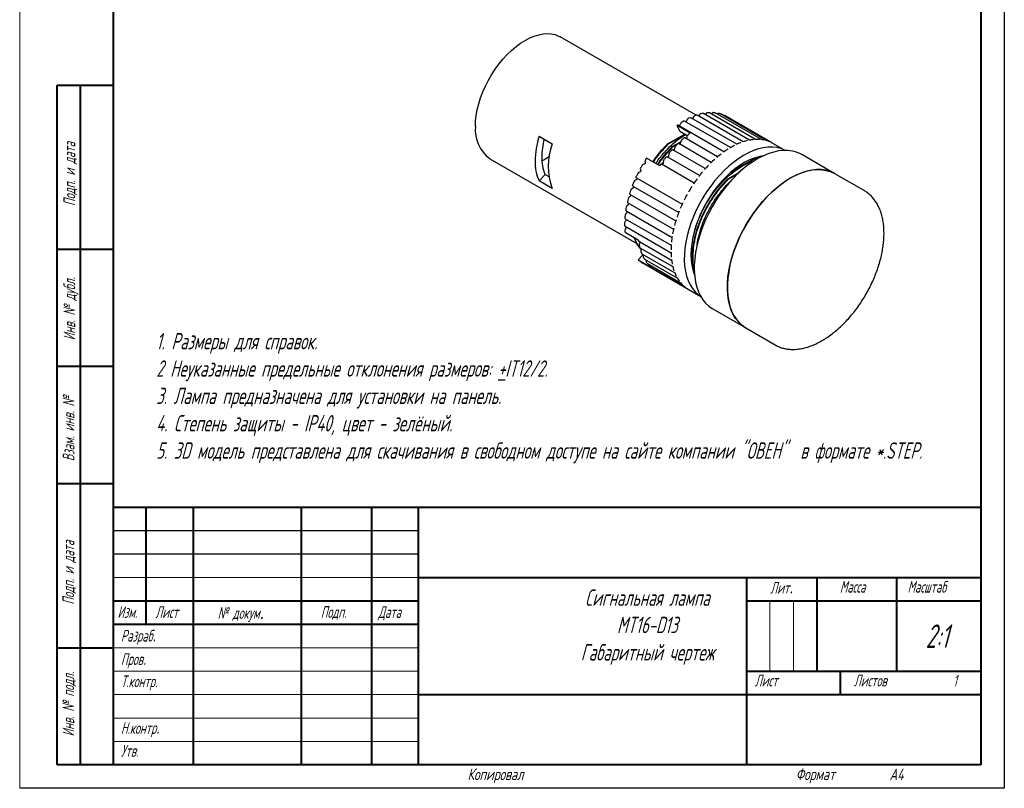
# Model space of a CAD drawing. Header units: millimetres. Extents: x 2381 to 2591, y 1129 to 1426.
# Tile 1 of 2: x 2381 to 2591, y 1129 to 1293. Entities that reach past the tile are written whole.
import ezdxf

# ---------------------------------------------------------------- set-up
doc = ezdxf.new("R2010")
doc.units = ezdxf.units.MM
for name, color, linetype, lineweight in [('text', 7, 'Continuous', 25), ('Основной', 5, 'Continuous', 50), ('ФОРМАТ', 7, 'Continuous', 25), ('ФОРМАТ @ 1', 7, 'Continuous', 25)]:
    doc.layers.add(name, color=color, linetype=linetype, lineweight=lineweight)
doc.styles.add('GOST', font='Gost.shx', dxfattribs={"width": 0.8, "oblique": 15, "height": 3.5})

msp = doc.modelspace()

# ---------------------------------------------------------------- linework, layer by layer
at = {"layer": 'Основной', "lineweight": -2}
for p, q in [((2525.07, 1272.34), (2496.11, 1289.06)), ((2536.48, 1267.03), (2526.63, 1272.72)), ((2537.77, 1267.19), (2527.9, 1272.88)), ((2538.99, 1267.15), (2529.12, 1272.85)), ((2530.23, 1272.63), (2530.26, 1272.62)), ((2540.14, 1266.91), (2530.26, 1272.62)), ((2532.39, 1265.43), (2522.58, 1271.1)), ((2533.78, 1266.15), (2523.95, 1271.82)), ((2535.14, 1266.68), (2525.3, 1272.36)), ((2527.06, 1272.51), (2527.04, 1272.48)), ((2541.2, 1266.49), (2531.3, 1272.2)), ((2531.3, 1272.2), (2531.3, 1272.2)), ((2523.83, 1268.54), (2521, 1270.17)), ((2521.58, 1268.94), (2521, 1270.17)), ((2531.01, 1264.54), (2521.21, 1270.2)), ((2521.58, 1268.94), (2523.2, 1268)), ((2491.57, 1267.85), (2494.4, 1266.22)), ((2518.98, 1266.24), (2522.67, 1268.31)), ((2522.81, 1268.23), (2519.12, 1266.16)), ((2519.97, 1265.67), (2521.79, 1266.69)), ((2521.79, 1266.53), (2521.37, 1266.3)), ((2529.65, 1263.48), (2522.69, 1267.5)), ((2544.06, 1264.84), (2541.45, 1266.35)), ((2519.12, 1266.16), (2518.98, 1266.24)), ((2520.11, 1265.59), (2519.97, 1265.67)), ((2520.93, 1266.05), (2520.11, 1265.59)), ((2527.04, 1260.95), (2520.11, 1264.95)), ((2528.32, 1262.28), (2521.37, 1266.29)), ((2481.11, 1263.08), (2512.43, 1245)), ((2517.33, 1261.58), (2514.5, 1263.22)), ((2525.83, 1259.49), (2518.91, 1263.48)), ((2534.85, 1261.62), (2537.79, 1263.27)), ((2538.5, 1263.51), (2534.99, 1261.54)), ((2554.68, 1259.87), (2547.6, 1263.95)), ((2517.8, 1261.92), (2524.69, 1257.94)), ((2531.85, 1258.81), (2534.47, 1260.28)), ((2534.99, 1261.54), (2532.39, 1260.08)), ((2533.04, 1260.61), (2534.85, 1261.62)), ((2491.57, 1258.32), (2492.87, 1259.7)), ((2494.4, 1256.68), (2491.57, 1258.32)), ((2492.87, 1259.7), (2493.67, 1259.24)), ((2512.37, 1258.96), (2522.1, 1253.34)), ((2531.99, 1258.73), (2531.85, 1258.81)), ((2534.02, 1259.87), (2531.99, 1258.73)), ((2560.92, 1256.27), (2554.68, 1259.87)), ((2511.61, 1257.2), (2521.36, 1251.58)), ((2560.92, 1256.27), (2561, 1256.22)), ((2510.99, 1255.43), (2520.75, 1249.8)), ((2510.15, 1251.94), (2519.94, 1246.29)), ((2510.5, 1253.67), (2520.28, 1248.03)), ((2509.95, 1250.26), (2519.76, 1244.6)), ((2509.91, 1248.65), (2519.73, 1242.98)), ((2509.92, 1247.4), (2512.74, 1245.77)), ((2512.84, 1245.5), (2519.84, 1241.45)), ((2512.98, 1245.42), (2513.11, 1245.13)), ((2513.18, 1245.21), (2513.12, 1245.33)), ((2513.38, 1243.7), (2513.06, 1244.12)), ((2513.09, 1244.09), (2520.11, 1240.04)), ((2512.69, 1241.49), (2513.77, 1242.65)), ((2512.69, 1241.49), (2515.52, 1239.86)), ((2513.49, 1242.8), (2520.52, 1238.75)), ((2513.91, 1242.55), (2513.92, 1242.56)), ((2514.04, 1241.66), (2521.08, 1237.6)), ((2513.55, 1240.89), (2526.06, 1233.67)), ((2514.71, 1240.68), (2521.76, 1236.61)), ((2515.52, 1239.86), (2522.58, 1235.78)), ((2528.61, 1231.04), (2535.68, 1226.96)), ((2535.68, 1226.96), (2541.92, 1223.36)), ((2541.96, 1223.34), (2541.92, 1223.36))]:
    msp.add_line(p, q, dxfattribs=at)
at = {"layer": 'Основной', "lineweight": -2, "flags": 128}
for points in [[(2478, 1269.95), (2478.05, 1271.11), (2478.18, 1272.3), (2478.41, 1273.53), (2478.72, 1274.79), (2479.11, 1276.05), (2479.59, 1277.31), (2480.14, 1278.57), (2480.77, 1279.8), (2481.46, 1281), (2482.22, 1282.16), (2483.02, 1283.26), (2483.88, 1284.31), (2484.78, 1285.28), (2485.71, 1286.18), (2486.66, 1286.99), (2487.63, 1287.7), (2488.61, 1288.32), (2489.59, 1288.83), (2490.56, 1289.24), (2491.51, 1289.53), (2492.44, 1289.71), (2493.34, 1289.77), (2494.19, 1289.71), (2495, 1289.54), (2495.75, 1289.25), (2496.11, 1289.06)], [(2527.82, 1272.9), (2527.87, 1272.9), (2527.9, 1272.88)], [(2529.06, 1272.87), (2529.11, 1272.85), (2529.12, 1272.85)], [(2525.75, 1272.25), (2525.72, 1272.16), (2525.7, 1272.14)], [(2521.08, 1266.2), (2521.13, 1266.24), (2521.18, 1266.28), (2521.23, 1266.3), (2521.28, 1266.31), (2521.33, 1266.31), (2521.37, 1266.29), (2521.37, 1266.29)], [(2519.79, 1264.82), (2519.84, 1264.87), (2519.89, 1264.91), (2519.94, 1264.94), (2519.99, 1264.96), (2520.04, 1264.97), (2520.08, 1264.96), (2520.11, 1264.95)], [(2544.05, 1264.84), (2543.94, 1264.9), (2543.13, 1265.23), (2542.26, 1265.45), (2541.35, 1265.55), (2540.39, 1265.54), (2539.4, 1265.42), (2538.38, 1265.18), (2537.33, 1264.82), (2536.28, 1264.36), (2535.21, 1263.79), (2534.15, 1263.12), (2533.09, 1262.35), (2532.05, 1261.48), (2531.03, 1260.53), (2530.04, 1259.5), (2529.09, 1258.4), (2528.18, 1257.23), (2527.32, 1256.01), (2526.52, 1254.73), (2525.77, 1253.42), (2525.1, 1252.08), (2524.5, 1250.72), (2523.97, 1249.34), (2523.52, 1247.97), (2523.15, 1246.6), (2522.87, 1245.25), (2522.68, 1243.93), (2522.57, 1242.64), (2522.55, 1241.4), (2522.63, 1240.21), (2522.79, 1239.09), (2523.04, 1238.04), (2523.37, 1237.06), (2523.79, 1236.17), (2524.29, 1235.37), (2524.86, 1234.67), (2525.51, 1234.07), (2526.06, 1233.67)], [(2547.6, 1263.95), (2547.31, 1264.11), (2546.48, 1264.46), (2545.6, 1264.7), (2544.66, 1264.82), (2543.69, 1264.83), (2542.67, 1264.72), (2541.63, 1264.5), (2540.56, 1264.17), (2539.47, 1263.72), (2538.38, 1263.17), (2537.28, 1262.51), (2536.19, 1261.75), (2535.12, 1260.9), (2534.06, 1259.96), (2533.03, 1258.93), (2532.03, 1257.83), (2531.07, 1256.66), (2530.16, 1255.43), (2529.31, 1254.14), (2528.51, 1252.82), (2527.77, 1251.45), (2527.11, 1250.06), (2526.52, 1248.66), (2526, 1247.24), (2525.57, 1245.83), (2525.21, 1244.43), (2524.95, 1243.05), (2524.77, 1241.69), (2524.68, 1240.38), (2524.68, 1239.12), (2524.77, 1237.91), (2524.95, 1236.76), (2525.21, 1235.69), (2525.57, 1234.69), (2526, 1233.78), (2526.52, 1232.96), (2527.11, 1232.24), (2527.77, 1231.62), (2528.51, 1231.1), (2528.61, 1231.04)], [(2514.21, 1262.37), (2514.24, 1262.32), (2514.24, 1262.24), (2514.22, 1262.16), (2514.18, 1262.07), (2514.12, 1261.99), (2514.06, 1261.94), (2513.99, 1261.91), (2513.93, 1261.92)], [(2517.8, 1261.92), (2517.86, 1261.9), (2517.92, 1261.92), (2517.99, 1261.97), (2518.05, 1262.04), (2518.1, 1262.12), (2518.13, 1262.21), (2518.13, 1262.29), (2518.11, 1262.35)], [(2518.56, 1263.33), (2518.61, 1263.38), (2518.66, 1263.43), (2518.71, 1263.46), (2518.76, 1263.49), (2518.81, 1263.5), (2518.86, 1263.5), (2518.9, 1263.49), (2518.91, 1263.48)], [(2518.98, 1263.44), (2518.99, 1263.44), (2519.05, 1263.45), (2519.12, 1263.49), (2519.19, 1263.55), (2519.24, 1263.63), (2519.27, 1263.72), (2519.28, 1263.81), (2519.27, 1263.88)], [(2539.37, 1263.67), (2538.43, 1263.5), (2537.46, 1263.21), (2536.47, 1262.81), (2535.47, 1262.31), (2534.47, 1261.7), (2533.48, 1260.99), (2532.5, 1260.19), (2531.54, 1259.3), (2530.61, 1258.34), (2529.72, 1257.3), (2528.87, 1256.2), (2528.07, 1255.04), (2527.33, 1253.84), (2526.65, 1252.59), (2526.03, 1251.33), (2525.49, 1250.04), (2525.03, 1248.75), (2524.65, 1247.46), (2524.35, 1246.19), (2524.13, 1244.93), (2524, 1243.71), (2523.96, 1242.53), (2524.01, 1241.41), (2524.15, 1240.34), (2524.37, 1239.35), (2524.68, 1238.43), (2524.73, 1238.31)], [(2513.24, 1260.69), (2513.27, 1260.64), (2513.29, 1260.57), (2513.27, 1260.49), (2513.24, 1260.4), (2513.19, 1260.32), (2513.12, 1260.26), (2513.05, 1260.22), (2512.99, 1260.21)], [(2517.42, 1261.73), (2517.47, 1261.78), (2517.51, 1261.83), (2517.56, 1261.88), (2517.62, 1261.91), (2517.67, 1261.93), (2517.72, 1261.94), (2517.76, 1261.93), (2517.8, 1261.92)], [(2554.68, 1259.87), (2554.38, 1260.03), (2553.55, 1260.38), (2552.67, 1260.62), (2551.74, 1260.74), (2550.76, 1260.75), (2549.74, 1260.64), (2548.7, 1260.42), (2547.63, 1260.09), (2546.54, 1259.64), (2545.45, 1259.09), (2544.36, 1258.43), (2543.26, 1257.67), (2542.19, 1256.82), (2541.13, 1255.87), (2540.1, 1254.85), (2539.1, 1253.75), (2538.15, 1252.58), (2537.24, 1251.35), (2536.38, 1250.06), (2535.58, 1248.73), (2534.85, 1247.37), (2534.18, 1245.98), (2533.59, 1244.57), (2533.07, 1243.16), (2532.64, 1241.75), (2532.29, 1240.35), (2532.02, 1238.96), (2531.84, 1237.61), (2531.75, 1236.3), (2531.75, 1235.03), (2531.84, 1233.82), (2532.02, 1232.68), (2532.29, 1231.6), (2532.64, 1230.61), (2533.07, 1229.7), (2533.59, 1228.88), (2534.18, 1228.15), (2534.85, 1227.53), (2535.58, 1227.02), (2535.68, 1226.96)], [(2537.36, 1251.53), (2538.28, 1252.75), (2539.24, 1253.91), (2540.24, 1255), (2541.28, 1256.01), (2542.34, 1256.94), (2543.42, 1257.78), (2544.51, 1258.53), (2545.61, 1259.17), (2546.7, 1259.71), (2547.78, 1260.14), (2548.85, 1260.46), (2549.89, 1260.67), (2550.9, 1260.76), (2551.87, 1260.73), (2552.8, 1260.59), (2553.68, 1260.34), (2554.5, 1259.97), (2554.68, 1259.87)], [(2512.4, 1258.94), (2512.42, 1258.92), (2512.44, 1258.85), (2512.44, 1258.77), (2512.41, 1258.68), (2512.36, 1258.6), (2512.3, 1258.53), (2512.23, 1258.48), (2512.17, 1258.47)], [(2512.37, 1258.96), (2512.35, 1258.98), (2512.32, 1259.01), (2512.3, 1259.06), (2512.29, 1259.11), (2512.29, 1259.17), (2512.3, 1259.24), (2512.32, 1259.3), (2512.34, 1259.37)], [(2511.61, 1257.2), (2511.61, 1257.2), (2511.58, 1257.23), (2511.55, 1257.27), (2511.54, 1257.32), (2511.53, 1257.38), (2511.53, 1257.44), (2511.55, 1257.51), (2511.57, 1257.57)], [(2535.68, 1226.96), (2535.47, 1227.09), (2534.75, 1227.62), (2534.09, 1228.25), (2533.51, 1228.99), (2533.01, 1229.82), (2532.58, 1230.74), (2532.24, 1231.75), (2531.99, 1232.84), (2531.82, 1233.99), (2531.75, 1235.21), (2531.76, 1236.48), (2531.86, 1237.8), (2532.05, 1239.16), (2532.33, 1240.54), (2532.69, 1241.95), (2533.14, 1243.36), (2533.67, 1244.78), (2534.27, 1246.18), (2534.95, 1247.57), (2535.69, 1248.93), (2536.5, 1250.25), (2537.36, 1251.53)], [(2513.11, 1245.13), (2513.17, 1245.2), (2513.22, 1245.28)], [(2513.44, 1243.77), (2513.5, 1243.85), (2513.5, 1243.85)], [(2514.04, 1241.66), (2514.01, 1241.68), (2513.98, 1241.72)], [(2514.71, 1240.68), (2514.71, 1240.68), (2514.68, 1240.71)]]:
    msp.add_lwpolyline(points, dxfattribs=at)
at = {"layer": 'Основной', "lineweight": -2}
for centre, radius, start, end in [((2526.3, 1272.12), 0.561, 111.2853, 166.386), ((2528.53, 1262.6), 10.33, 101.2466, 103.6424), ((2526.55, 1272.58), 0.156, 61.2964, 103.6139), ((2527.56, 1272.37), 0.518, 105.6387, 163.9777), ((2528.27, 1264.33), 8.58, 92.9748, 95.6859), ((2528.75, 1272.45), 0.451, 98.6813, 156.4696), ((2528.26, 1265.63), 7.28, 83.6934, 86.7185), ((2529.85, 1272.4), 0.332, 87.0208, 145.8313), ((2528.4, 1266.46), 6.44, 73.5126, 76.7967), ((2522.28, 1270.29), 0.623, 124.4573, 175.631), ((2531.44, 1255.8), 17.77, 120.6858, 122.3547), ((2522.49, 1270.92), 0.196, 64.7268, 127.6416), ((2522.6, 1271.22), 0.438, 313.8704, 351.4087), ((2523.65, 1271.07), 0.616, 120.5923, 172.1837), ((2530.11, 1258.21), 15, 114.9765, 116.8443), ((2523.87, 1271.66), 0.185, 63.9448, 119.7705), ((2523.97, 1271.89), 0.451, 320.7477, 347.3982), ((2524.99, 1271.68), 0.595, 116.2319, 169.1134), ((2529.13, 1260.53), 12.49, 108.5426, 110.6537), ((2525.22, 1272.22), 0.167, 62.0471, 112.5088), ((2530.91, 1272.15), 0.225, 72.8073, 127.1138), ((2528.53, 1266.84), 6.04, 62.7348, 66.1628), ((2485.5, 1269.21), 7.54, 174.3465, 234.3413), ((2521.13, 1270.02), 0.2, 65.2595, 127.3368), ((2521.24, 1270.37), 0.425, 307.1934, 355.4859), ((2535.87, 1251.79), 20.63, 125.8077, 127.3184), ((2524.05, 1268.18), 0.417, 120.8872, 125.8634), ((2509.07, 1262.37), 18.34, 162.6074, 179.2802), ((2507.37, 1263.29), 15.23, 165.0305, 179.5169), ((2521.42, 1266.53), 0.376, 291.9912, 5.9953), ((2522.39, 1266.61), 0.594, 130.9577, 183.8789), ((2537.65, 1249.58), 23.47, 130.4654, 131.8514), ((2522.6, 1267.28), 0.239, 69.1524, 139.0099), ((2522.73, 1267.71), 0.403, 299.9387, 0.3285), ((2523.74, 1267.71), 0.616, 127.8954, 179.5064), ((2539.47, 1253.68), 13.71, 110.6893, 115.0122), ((2538.68, 1255.89), 11.36, 103.6847, 108.5848), ((2538.26, 1257.8), 9.4, 95.733, 101.2926), ((2538.14, 1259.32), 7.88, 86.7652, 93.021), ((2538.22, 1260.39), 6.81, 76.8361, 83.7315), ((2538.37, 1260.99), 6.19, 66.1844, 73.5334), ((2538.45, 1261.15), 6, 60.0031, 62.7338), ((2507.42, 1261.45), 13.87, 159.8909, 200.1091), ((2519.77, 1264.01), 0.517, 136.0787, 194.5042), ((2541.05, 1246.2), 28.27, 138.7924, 140.0168), ((2520.15, 1265.22), 0.359, 284.8323, 10.9616), ((2521.05, 1265.37), 0.56, 133.6779, 188.8398), ((2539.43, 1247.69), 26.06, 134.7632, 136.0558), ((2542.11, 1248.88), 19.2, 122.3781, 125.8315), ((2540.63, 1251.29), 16.36, 116.8734, 120.7154), ((2500.94, 1262.37), 10.21, 178.7069, 203.3988), ((2500.99, 1263.22), 8.85, 178.7069, 203.3988), ((2486.51, 1274.02), 12.71, 296.4387, 304.8968), ((2514.57, 1262.57), 0.413, 139.9984, 208.5155), ((2540.34, 1246.21), 30.94, 146.6608, 147.4992), ((2518.54, 1262.52), 0.467, 138.1772, 201.0107), ((2542.34, 1245.17), 29.91, 142.6302, 143.8094), ((2545.61, 1244.52), 24.79, 131.8654, 134.777), ((2543.82, 1246.57), 22.06, 127.3362, 130.4834), ((2513.02, 1259.79), 0.43, 93.964, 160.5511), ((2513.53, 1260.91), 0.361, 141.5951, 217.1776), ((2540.54, 1246.09), 31.16, 150.0016, 151.149), ((2513.9, 1261.54), 0.377, 85.6811, 158.893), ((2543.09, 1244.64), 30.83, 146.3452, 146.6606), ((2548.81, 1241.55), 29.16, 140.0237, 142.637), ((2547.33, 1242.82), 27.21, 136.0659, 138.8022), ((2538.99, 1246.81), 29.46, 157.3728, 158.564), ((2512.26, 1257.99), 0.483, 101.1376, 162.4558), ((2540.1, 1246.32), 30.67, 153.6573, 154.817), ((2549.88, 1240.75), 30.49, 143.8131, 146.3496), ((2537.27, 1247.43), 27.63, 161.2109, 162.454), ((2511.63, 1256.19), 0.531, 107.3634, 164.6473), ((2511.38, 1257.03), 0.346, 285.4101, 20.2784), ((2550.4, 1240.4), 31.12, 147.5004, 150.0026), ((2510.67, 1253.86), 0.257, 157.9554, 228.9192), ((2535, 1248.09), 25.27, 165.2394, 166.5591), ((2511.13, 1254.4), 0.572, 112.7929, 167.1466), ((2511.18, 1255.64), 0.285, 153.982, 226.0192), ((2510.78, 1255.27), 0.364, 290.6417, 12.8939), ((2550.3, 1240.46), 31, 151.147, 153.6556), ((2510.29, 1252.12), 0.231, 162.4865, 231.7122), ((2532.38, 1248.64), 22.59, 169.5373, 170.9594), ((2510.76, 1252.64), 0.603, 117.5582, 169.971), ((2510, 1251.81), 0.408, 301.0745, 357.9281), ((2510.32, 1253.52), 0.381, 295.5016, 5.8178), ((2548.09, 1241.4), 28.61, 158.5562, 161.2031), ((2549.52, 1240.83), 30.14, 154.8122, 157.3683), ((2510.44, 1249.3), 0.623, 125.5, 176.7131), ((2529.55, 1249.01), 19.74, 174.1943, 175.7503), ((2510.09, 1250.43), 0.218, 169.413, 232.5883), ((2510.53, 1250.93), 0.62, 121.7658, 173.1469), ((2509.83, 1250.15), 0.43, 305.8228, 350.7157), ((2546.09, 1242.05), 26.5, 162.4431, 165.2285), ((2526.7, 1249.13), 16.88, 179.3161, 181.0429), ((2510.02, 1248.81), 0.195, 175.2092, 235.0951), ((2510.49, 1247.76), 0.611, 128.8245, 180.7251), ((2524.12, 1249), 14.29, 185.0295, 186.4327), ((2509.82, 1248.57), 0.444, 309.9338, 343.931), ((2543.63, 1242.67), 23.96, 166.5437, 169.5224), ((2526.59, 1247.33), 13.93, 186.4369, 186.9719), ((2512.94, 1245.65), 0.179, 182.4006, 236.7171), ((2540.88, 1243.14), 21.17, 170.9394, 174.1746), ((2513.5, 1244.69), 0.586, 131.7839, 185.2586), ((2524.46, 1246.98), 11.77, 191.4586, 193.6545), ((2513.18, 1244.23), 0.167, 190.751, 237.682), ((2513.82, 1243.38), 0.549, 134.4094, 190.4114), ((2522.5, 1246.41), 9.73, 198.7547, 201.2478), ((2538.02, 1243.39), 18.29, 175.725, 179.2909), ((2513.42, 1241.19), 0.192, 182.6638, 232.8117), ((2513.57, 1242.94), 0.152, 199.1448, 239.0768), ((2514.28, 1242.21), 0.503, 136.7204, 196.3058), ((2521.03, 1245.76), 8.12, 207.026, 209.8379), ((2514.83, 1241.18), 0.424, 147.2786, 203.943), ((2535.22, 1243.38), 15.5, 181.0113, 184.994), ((2532.67, 1243.12), 12.93, 186.9268, 191.4205), ((2516.55, 1246.09), 6.01, 237.2657, 240.0021), ((2520.06, 1245.13), 6.97, 216.3071, 219.4225), ((2515.47, 1240.3), 0.303, 159.3695, 216.4614), ((2519.54, 1244.66), 6.26, 226.4884, 229.832), ((2515.59, 1239.98), 0.134, 229.8012, 240.3932), ((2530.49, 1242.63), 10.7, 193.6111, 198.7104), ((2528.77, 1242.01), 8.87, 201.2006, 206.9784), ((2527.55, 1241.36), 7.49, 209.7934, 216.2615), ((2526.82, 1240.79), 6.56, 219.3885, 226.453), ((2526.5, 1240.44), 6.08, 229.8186, 237.2503)]:
    msp.add_arc(centre, radius, start, end, dxfattribs=at)
for points, knots in [([(2516.49, 1262.07), (2516.6, 1262.23), (2517.13, 1263.06), (2518.25, 1264.39), (2519.79, 1265.98), (2521.33, 1267.29), (2522.35, 1267.92), (2522.83, 1268.22)], [0, 0, 0, 0, 0.061507, 0.309849, 0.552047, 0.789761, 1, 1, 1, 1]), ([(2518.98, 1266.24), (2518.49, 1265.72), (2517.49, 1264.68), (2516.44, 1263.37), (2515.93, 1262.59), (2515.84, 1262.44)], [0, 0, 0, 0, 0.445126, 0.899542, 1, 1, 1, 1]), ([(2515.98, 1262.36), (2516.07, 1262.5), (2516.58, 1263.29), (2517.63, 1264.6), (2518.63, 1265.64), (2519.12, 1266.16)], [0, 0, 0, 0, 0.100458, 0.554874, 1, 1, 1, 1]), ([(2519.97, 1265.67), (2519.48, 1265.15), (2518.48, 1264.11), (2517.43, 1262.8), (2516.92, 1262.01), (2516.83, 1261.87)], [0, 0, 0, 0, 0.445126, 0.899542, 1, 1, 1, 1]), ([(2516.97, 1261.79), (2517.06, 1261.93), (2517.57, 1262.72), (2518.62, 1264.02), (2519.62, 1265.07), (2520.11, 1265.59)], [0, 0, 0, 0, 0.1004581, 0.5548742, 1, 1, 1, 1]), ([(2517.77, 1261.95), (2517.78, 1261.96), (2517.88, 1262.11), (2518, 1262.24), (2518.1, 1262.36)], [0, 0, 0, 0, 0.093142, 1, 1, 1, 1]), ([(2534.99, 1261.54), (2535.56, 1261.85), (2536.35, 1262.27), (2537.11, 1262.46), (2537.32, 1262.52)], [0, 0, 0, 0, 0.7260821, 1, 1, 1, 1]), ([(2524.37, 1240.95), (2524.32, 1241.14), (2524.15, 1241.86), (2524.11, 1243.34), (2524.26, 1245.3), (2524.67, 1247.35), (2525.31, 1249.45), (2526.21, 1251.6), (2527.34, 1253.72), (2528.66, 1255.72), (2530.12, 1257.54), (2531.67, 1259.13), (2533.28, 1260.48), (2534.4, 1261.21), (2534.98, 1261.53), (2534.99, 1261.54)], [0, 0, 0, 0, 0.0304141, 0.1199156, 0.2075538, 0.2927422, 0.3795371, 0.468534, 0.5586743, 0.6488146, 0.7378116, 0.8246065, 0.9097948, 0.997433, 1, 1, 1, 1]), ([(2531.85, 1258.81), (2531.35, 1258.3), (2530.35, 1257.25), (2528.96, 1255.45), (2527.65, 1253.45), (2526.48, 1251.26), (2525.53, 1248.97), (2524.84, 1246.72), (2524.41, 1244.53), (2524.24, 1242.44), (2524.32, 1240.55), (2524.6, 1239.49), (2524.72, 1239.01)], [0, 0, 0, 0, 0.093683, 0.189321, 0.285967, 0.392639, 0.497958, 0.600672, 0.701484, 0.805195, 0.911111, 1, 1, 1, 1]), ([(2524.72, 1239.6), (2524.65, 1239.87), (2524.44, 1240.71), (2524.39, 1242.36), (2524.55, 1244.45), (2524.98, 1246.64), (2525.67, 1248.89), (2526.62, 1251.18), (2527.79, 1253.36), (2529.1, 1255.37), (2530.49, 1257.17), (2531.49, 1258.21), (2531.99, 1258.73)], [0, 0, 0, 0, 0.050706, 0.161061, 0.269118, 0.374155, 0.481173, 0.590906, 0.702048, 0.802745, 0.902391, 1, 1, 1, 1]), ([(2525.27, 1244.52), (2525.28, 1244.6), (2525.33, 1245.32), (2525.67, 1246.78), (2526.3, 1248.88), (2527.2, 1251.03), (2528.33, 1253.14), (2529.65, 1255.15), (2531.11, 1256.95), (2532.16, 1258.09), (2532.71, 1258.55), (2532.72, 1258.57)], [0, 0, 0, 0, 0.017424, 0.152531, 0.290186, 0.431333, 0.574293, 0.717254, 0.858401, 0.996055, 1, 1, 1, 1]), ([(2541.96, 1223.34), (2542, 1223.32), (2542.28, 1223.14), (2542.87, 1222.89), (2543.72, 1222.6), (2544.62, 1222.43), (2545.55, 1222.36), (2546.53, 1222.4), (2547.53, 1222.53), (2548.55, 1222.78), (2549.6, 1223.12), (2550.65, 1223.57), (2551.71, 1224.11), (2552.76, 1224.75), (2553.81, 1225.48), (2554.84, 1226.29), (2555.85, 1227.18), (2556.83, 1228.14), (2557.78, 1229.18), (2558.69, 1230.27), (2559.56, 1231.42), (2560.38, 1232.62), (2561.15, 1233.86), (2561.87, 1235.14), (2562.52, 1236.44), (2563.11, 1237.76), (2563.63, 1239.09), (2564.07, 1240.43), (2564.45, 1241.77), (2564.75, 1243.09), (2564.97, 1244.4), (2565.11, 1245.69), (2565.16, 1246.94), (2565.14, 1248.15), (2565.03, 1249.31), (2564.83, 1250.42), (2564.55, 1251.47), (2564.19, 1252.45), (2563.75, 1253.35), (2563.23, 1254.17), (2562.64, 1254.9), (2561.98, 1255.53), (2561.43, 1255.97), (2561.09, 1256.16), (2561, 1256.2)], [0, 0, 0, 0, 0.003332, 0.02707, 0.050805, 0.07463, 0.098626, 0.122841, 0.147283, 0.171928, 0.19673, 0.221639, 0.246611, 0.271609, 0.296605, 0.321586, 0.346546, 0.371484, 0.396401, 0.421299, 0.446182, 0.471055, 0.495922, 0.520787, 0.545655, 0.570529, 0.595414, 0.620315, 0.645236, 0.670183, 0.695157, 0.720163, 0.7452, 0.770264, 0.795347, 0.820425, 0.845464, 0.870419, 0.895236, 0.919858, 0.944243, 0.968382, 0.992304, 1, 1, 1, 1]), ([(2511.89, 1246.26), (2511.9, 1246.22), (2512.04, 1245.59), (2512.51, 1244.67), (2513.09, 1243.96), (2513.35, 1243.64)], [0, 0, 0, 0, 0.034175, 0.564965, 1, 1, 1, 1]), ([(2513.04, 1244.15), (2512.93, 1244.28), (2512.52, 1244.81), (2512.18, 1245.51), (2512.04, 1246.14), (2512.04, 1246.18)], [0, 0, 0, 0, 0.23752, 0.953877, 1, 1, 1, 1])]:
    msp.add_open_spline(points, degree=3, knots=knots, dxfattribs=at)
at = {"layer": 'ФОРМАТ', "lineweight": 0}
msp.add_line((2380.81, 1425.73), (2380.81, 1128.73), dxfattribs=at)
at = {"layer": 'ФОРМАТ', "linetype": 'ByBlock', "ltscale": 5}
for p, q in [((2590.81, 1425.73), (2590.81, 1128.73)), ((2590.81, 1128.73), (2380.81, 1128.73))]:
    msp.add_line(p, q, dxfattribs=at)
at = {"layer": 'ФОРМАТ', "lineweight": 40, "ltscale": 5}
for p, q in [((2400.81, 1133.73), (2400.81, 1420.73)), ((2585.81, 1420.73), (2585.81, 1133.73)), ((2585.81, 1133.73), (2388.81, 1133.73))]:
    msp.add_line(p, q, dxfattribs=at)
at = {"layer": 'ФОРМАТ', "lineweight": 40}
for p, q in [((2388.81, 1133.73), (2388.81, 1278.73)), ((2388.81, 1278.73), (2400.81, 1278.73)), ((2393.81, 1133.73), (2393.81, 1278.73)), ((2400.81, 1243.73), (2388.81, 1243.73)), ((2400.81, 1218.73), (2388.81, 1218.73)), ((2400.81, 1193.73), (2388.81, 1193.73)), ((2400.81, 1188.73), (2585.81, 1188.73)), ((2407.81, 1163.73), (2407.81, 1188.73)), ((2417.81, 1188.73), (2417.81, 1133.73)), ((2440.81, 1188.73), (2440.81, 1133.73)), ((2455.81, 1188.73), (2455.81, 1133.73)), ((2465.81, 1188.73), (2465.81, 1133.73)), ((2465.81, 1173.73), (2585.81, 1173.73)), ((2535.81, 1173.73), (2535.81, 1133.73)), ((2550.81, 1173.73), (2550.81, 1153.73)), ((2567.81, 1173.73), (2567.81, 1153.73)), ((2400.81, 1168.73), (2465.81, 1168.73)), ((2535.81, 1168.73), (2585.81, 1168.73)), ((2400.81, 1163.73), (2465.81, 1163.73)), ((2388.81, 1158.73), (2400.81, 1158.73)), ((2535.81, 1153.73), (2585.81, 1153.73)), ((2555.81, 1153.73), (2555.81, 1148.73)), ((2465.81, 1148.73), (2585.81, 1148.73))]:
    msp.add_line(p, q, dxfattribs=at)
at = {"layer": 'ФОРМАТ'}
for p, q in [((2400.81, 1183.73), (2465.81, 1183.73)), ((2400.81, 1178.73), (2465.81, 1178.73))]:
    msp.add_line(p, q, dxfattribs=at)
at = {"layer": 'ФОРМАТ', "linetype": 'Continuous', "lineweight": 0}
for p, q in [((2400.81, 1173.73), (2465.81, 1173.73)), ((2540.81, 1168.73), (2540.81, 1153.73)), ((2545.81, 1168.73), (2545.81, 1153.73)), ((2400.81, 1158.73), (2465.81, 1158.73)), ((2400.81, 1153.73), (2465.81, 1153.73)), ((2400.81, 1148.73), (2465.81, 1148.73)), ((2400.81, 1143.73), (2465.81, 1143.73)), ((2400.81, 1138.73), (2465.81, 1138.73))]:
    msp.add_line(p, q, dxfattribs=at)
at = {"layer": 'ФОРМАТ', "linetype": 'Continuous'}
msp.add_line((2388.81, 1133.73), (2400.81, 1133.73), dxfattribs=at)

# ---------------------------------------------------------------- texts
at = {"layer": 'text', "ltscale": 100, "insert": (2409.92, 1225.89), "char_height": 3.5, "width": 178.5111, "attachment_point": 1, "style": 'GOST'}
msp.add_mtext('1. Размеры для справок.\\P2 Неуказанные предельные отклонения размеров: {\\L+}IT12/2.\\P3. Лампа предназначена для установки на панель.\\P4. Степень защиты - IP40, цвет - зелёный.\\P5. 3D модель представлена для скачивания в свободном доступе на сайте компании "ОВЕН"  в формате *.STEP.', dxfattribs=at)
at = {"layer": 'ФОРМАТ', "char_height": 2.5, "attachment_point": 1, "rotation": 90, "style": 'GOST'}
for s, insert in [('{\\Q15;\\W0.8;Подп. и дата}', (2390.16, 1252.98)), ('Инв. № {\\Fgost_au|c204;дубл.}', (2390.15, 1224.32)), ('Взам. инв. №', (2389.99, 1198.51)), ('{\\Q15;\\W0.8;Подп. и дата}', (2389.93, 1167.93)), ('Инв. № {\\Fgost_au|c204;подл\\W0.965;.}', (2389.93, 1139.8))]:
    msp.add_mtext(s, dxfattribs=dict(at, insert=insert))
at = {"layer": 'ФОРМАТ', "attachment_point": 1, "style": 'GOST'}
for s, insert, char_height in [('{\\Q15;\\W0.8;Лит\\H1.4x;\\W0.965;.}', (2540.88, 1173.77), 2.5), ('{\\Q15;\\W0.8;Масса}', (2555.72, 1172.98), 2.5), ('{\\Q15;\\W0.8;Масштаб}', (2570.16, 1172.98), 2.5), ('\\pxqc;Сигнальная лампа\\PMT16-D13\\PГабаритный чертеж', (2500.47, 1171.17), 3.5), ('{\\Q15;\\W0.8;Подп.}', (2445.01, 1167.6), 2.5), ('{\\Q15;\\W0.784;Изм.}', (2401.67, 1167.58), 2.5), ('{\\Q15;\\W0.8;Лист}', (2409.73, 1167.58), 2.5), ('{\\Q15;\\W0.8;Дата}', (2457.26, 1167.58), 2.5), ('{\\Q15;\\W0.8;Разраб\\H1.4x;.}', (2402.39, 1163.54), 2.5), ('2:1', (2574.02, 1163.7), 5), ('{\\Q15;\\W0.8;Пров\\H1.4x;.}', (2402.39, 1158.54), 2.5), ('Лист    ', (2537.59, 1152.98), 2.5), ('{\\Q15;\\W0.8;Листов}', (2558.72, 1152.98), 2.5), ('1', (2579.88, 1152.96), 2.5), ('{\\Q15;\\W0.8;Т.контр\\W0.965;.}', (2402.39, 1152.8), 2.5), ('{\\Q15;\\W0.8;Н.контр\\H1.4x;.}', (2402.39, 1143.84), 2.5), ('{\\Q15;\\W0.8;Утв.}', (2402.39, 1137.98), 2.5), ('{\\W0.9;Копировал}', (2476.31, 1132.98), 2.5), ('{\\W0.9;Формат}', (2546.31, 1132.98), 2.5), ('{\\W0.9;A4}', (2566.31, 1132.96), 2.5)]:
    msp.add_mtext(s, dxfattribs=dict(at, insert=insert, char_height=char_height))
at = {"layer": 'ФОРМАТ @ 1', "insert": (2423.01, 1167.39), "char_height": 2.5, "attachment_point": 1, "style": 'GOST'}
msp.add_mtext('№ докум{\\Fwin_eskd|c204;\\W0.965;.}', dxfattribs=at)

doc.saveas('drawing.dxf')
